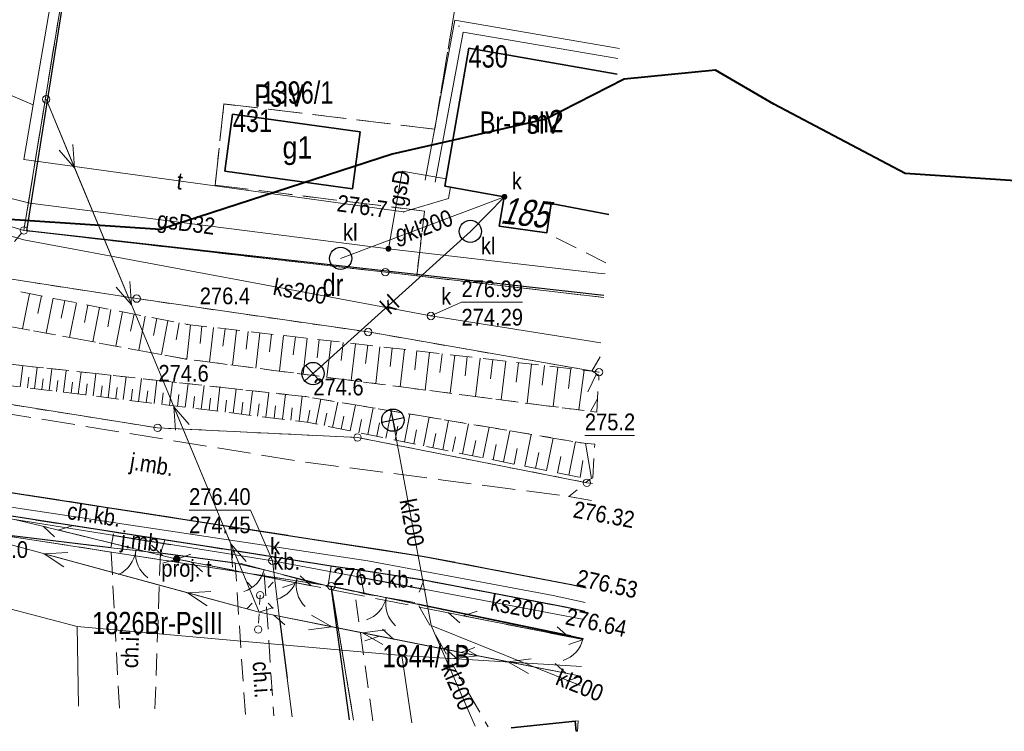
# Model space of a CAD drawing. Header units: metres. Extents: x 8377125 to 8377741, y 5529327 to 5529631.
# Tile 11 of 150: x 8377449 to 8377515, y 5529329 to 5529377. Entities that reach past the tile are written whole.
import ezdxf
from ezdxf.enums import TextEntityAlignment as Align

# ---------------------------------------------------------------- set-up
doc = ezdxf.new("R2010")
doc.units = ezdxf.units.M
doc.header["$MEASUREMENT"] = 0
for name, pattern in [('0.75_0.75', [1.5, 0.75, -0.75]), ('1.5_0.75', [2.25, 1.5, -0.75]), ('2.25_0.75', [3, 2.25, -0.75]), ('219-1000', [0]), ('egkk-1000', [3, 2.25, -0.75]), ('egug-1000', [1.5, 0.75, -0.75]), ('otob_1000', [0]), ('otof_1000', [0]), ('suep_nn_1000', [0]), ('supp_1000', [1.25, 0.625, -0.625]), ('sutp_1000', [0])]:
    doc.linetypes.add(name, pattern=pattern)
doc.layers.get('0').update_dxf_attribs({"color": 2})
for name, color, linetype in [('!granica', 2, 'Continuous'), ('000 Inne (niezydentyfikowane)', 7, 'Continuous'), ('brama', 7, 'Continuous'), ('chodnik', 7, 'Continuous'), ('chodnik-Atr17', 7, 'Continuous'), ('furtka', 7, 'Continuous'), ('gazowe urządzenie techniczne', 7, 'Continuous'), ('gazowe urządzenie techniczne-Atr17', 7, 'Continuous'), ('kanalizacyjne urządzenie techniczne', 7, 'Continuous'), ('kanalizacyjne urządzenie techniczne-Atr17', 7, 'Continuous'), ('krawężnik', 7, 'Continuous'), ('latarnia', 7, 'Continuous'), ('obszar utwardzony', 7, 'Continuous'), ('obszar utwardzony-Atr17', 7, 'Continuous'), ('obudowa ochronna przewodu', 7, 'Continuous'), ('ogrodzenie trwałe', 7, 'Continuous'), ('osadnik  szambo', 7, 'Continuous'), ('osadnik  szambo-Atr17', 7, 'Continuous'), ('rzędna-Atr3', 7, 'Continuous'), ('rów melioracyjny (poligon)', 7, 'Continuous'), ('studnia kanalizacyjna', 7, 'Continuous'), ('studnia kanalizacyjna-Atr17', 7, 'Continuous'), ('wylot kanału', 7, 'Continuous'), ('ściana oporowa (linia)', 7, 'Continuous')]:
    doc.layers.add(name, color=color, linetype=linetype)
for name, color, linetype, lineweight in [('202-punkt graniczny', 7, 'Continuous', 0), ('210-oznaczenie konturu użytku gruntowego', 7, 'Continuous', 0), ('211-numer działki ewidencyjnej', 7, 'Continuous', 0), ('217-kontur klasyfikacyjny', 7, 'Continuous', 0), ('218-kontur użytku gruntowego', 7, 'Continuous', 0), ('219-działka ewidencyjna', 7, 'Continuous', 0), ('238-Punkt adresowy budynku', 7, 'Continuous', 0), ('312-budynek ewidencyjny', 7, 'Continuous', 0), ('312-oznaczenie budynku ewidencyjnego', 7, 'Continuous', 0), ('312-oznaczenie budynku ewidencyjnego-Atr117', 7, 'Continuous', 0), ('352-schody', 7, 'Continuous', 0), ('jezdnia', 7, 'Continuous', 0), ('jezdnia-Atr17', 7, 'Continuous', 0), ('pikieta naturalna', 7, 'Continuous', 0), ('pikieta naturalna-Atr2', 7, 'Continuous', 0), ('pikieta sztuczna', 7, 'Continuous', 0), ('pikieta sztuczna-Atr2', 7, 'Continuous', 0), ('przewód elektroenergetyczny niskiego napięcia', 7, 'Continuous', 0), ('przewód gazowy', 7, 'Continuous', 0), ('przewód gazowy-Atr1', 7, 'Continuous', 0), ('przewód kanalizacyjny', 7, 'Continuous', 0), ('przewód kanalizacyjny-Atr1', 7, 'Continuous', 0), ('przewód telekomunikacyjny napowietrzny', 7, 'Continuous', 0), ('przewód telekomunikacyjny napowietrzny - ob. projektowany', 7, 'Continuous', 0), ('przewód telekomunikacyjny podziemny', 7, 'Continuous', 0), ('przewód telekomunikacyjny podziemny-Atr1', 7, 'Continuous', 0), ('rzędna', 7, 'Continuous', 0), ('rzędna-Atr2', 7, 'Continuous', 0), ('skarpa nieumocniona', 7, 'Continuous', 0), ('słup przewodów napowietrznych', 7, 'Continuous', 0), ('słupek telekomunikacyjny - ob. projektowany', 7, 'Continuous', 0), ('słupek telekomunikacyjny - ob. projektowany-Atr17', 7, 'Continuous', 0)]:
    doc.layers.add(name, color=color, linetype=linetype, lineweight=lineweight)
doc.styles.get("Standard").update_dxf_attribs({"font": 'Working1250.shx', "width": 0.75})
doc.linetypes.add('902-1000', pattern='A,5,0,[1,ksztalty.shx,S=1,R=0,X=0,Y=0],5', length=10)

# ---------------------------------------------------------------- blocks, each defined once
blk = doc.blocks.new('US15')
at = {"color": 0, "linetype": 'Continuous', "lineweight": 13}
blk.add_circle((0, 0), 0.25, dxfattribs=at)
blk = doc.blocks.new('PW01')
at = {"linetype": 'Continuous', "lineweight": 13}
h = blk.add_hatch(color=0, dxfattribs=at)
edge = h.paths.add_edge_path()
edge.add_arc((0, 0), 0.045, 0, 360)
blk = doc.blocks.new('SM01')
at = {"color": 0, "linetype": 'Continuous', "lineweight": 13}
for p, q in [((-0.53, 0.531), (-0.883, 0.884)), ((0.531, 0.531), (0.884, 0.884)), ((-0.53, -0.53), (-0.883, -0.883)), ((0.531, -0.53), (0.884, -0.883))]:
    blk.add_line(p, q, dxfattribs=at)
blk.add_circle((0, 0), 0.25, dxfattribs=at)
blk = doc.blocks.new('SUKE')
at = {"color": 0, "linetype": 'Continuous'}
for p, q in [((0, 0.75), (0, -0.75)), ((-0.75, 0), (0.75, 0))]:
    blk.add_line(p, q, dxfattribs=at)
blk.add_circle((-0.001, -0.001), 0.75, dxfattribs=at)
blk = doc.blocks.new('SUKM')
at = {"color": 0, "linetype": 'Continuous'}
blk.add_circle((0, 0), 0.75, dxfattribs=at)
blk = doc.blocks.new('US25')
at = {"linetype": 'Continuous', "lineweight": 0}
h = blk.add_hatch(color=0, dxfattribs=at)
edge = h.paths.add_edge_path()
edge.add_arc((0, 0), 0.2, 0, 360)
blk = doc.blocks.new('SUEP1')
at = {"color": 0, "linetype": 'Continuous'}
for p, q in [((0, 0), (5, 0)), ((5, 0), (3.5, 0.5)), ((5, 0), (3.5, -0.5)), ((5, 0), (15, 0)), ((15, 0), (13.5, 0.5)), ((15, 0), (13.5, -0.5))]:
    blk.add_line(p, q, dxfattribs=at)
blk = doc.blocks.new('SM05')
at = {"color": 0, "linetype": 'Continuous', "lineweight": 13}
blk.add_circle((0, 0), 0.25, dxfattribs=at)
blk = doc.blocks.new('OK04')
at = {"color": 0, "linetype": 'Continuous', "lineweight": 0}
blk.add_arc((2, 0), 2, 120, 180, dxfattribs=at)
blk = doc.blocks.new('OK02')
at = {"color": 0, "linetype": 'Continuous', "lineweight": 0}
for centre, start, end in [((-2, 0), 0, 60), ((2, 0), 120, 180)]:
    blk.add_arc(centre, 2, start, end, dxfattribs=at)
blk = doc.blocks.new('SUTP')
at = {"color": 0, "linetype": 'Continuous'}
for p, q in [((0, 0), (0.866, 0.5)), ((0, 0), (9.232, 0)), ((1.866, -0.5), (1, 0)), ((7.366, -0.5), (8.232, 0)), ((9.232, 0), (8.366, 0.5))]:
    blk.add_line(p, q, dxfattribs=at)
blk = doc.blocks.new('US09')
at = {"linetype": 'Continuous', "lineweight": 0}
h = blk.add_hatch(color=0, dxfattribs=at)
edge = h.paths.add_edge_path()
edge.add_arc((0, 0), 0.25, 0, 360)
blk = doc.blocks.new('202')
at = {"color": 0, "linetype": 'Continuous', "lineweight": 0}
blk.add_circle((0, 0), 0.25, dxfattribs=at)

msp = doc.modelspace()

# ---------------------------------------------------------------- linework, layer by layer
at = {"layer": '!granica', "color": 1, "lineweight": 40}
msp.add_lwpolyline([(8377519.861, 5529365.853), (8377508.703, 5529366.6), (8377499.844, 5529371.268), (8377495.922, 5529373.568), (8377489.767, 5529372.961), (8377484.492, 5529370.258), (8377474.144, 5529367.893), (8377458.52, 5529362.826), (8377444.318, 5529363.776), (8377435.324, 5529366.416), (8377425.586, 5529373.181), (8377419.5, 5529373.588), (8377411.316, 5529373.117), (8377406.448, 5529376.499), (8377402.526, 5529378.799)], dxfattribs=at)
at = {"layer": '000 Inne (niezydentyfikowane)', "color": 7, "linetype": 'Continuous', "lineweight": 13}
for p, q in [((8377449.72, 5529358.5), (8377449.25, 5529356.13)), ((8377450.51, 5529358.35), (8377450.28, 5529357.16)), ((8377451.3, 5529358.19), (8377450.84, 5529355.84)), ((8377452.08, 5529358.04), (8377451.85, 5529356.86)), ((8377452.87, 5529357.89), (8377452.41, 5529355.55)), ((8377453.65, 5529357.73), (8377453.42, 5529356.57)), ((8377454.43, 5529357.58), (8377453.97, 5529355.26)), ((8377455.2, 5529357.43), (8377454.98, 5529356.27)), ((8377455.97, 5529357.28), (8377455.52, 5529354.97)), ((8377456.75, 5529357.13), (8377456.52, 5529355.98)), ((8377457.51, 5529356.98), (8377457.07, 5529354.69)), ((8377458.28, 5529356.83), (8377458.06, 5529355.69)), ((8377459.04, 5529356.68), (8377458.6, 5529354.4)), ((8377459.8, 5529356.53), (8377459.58, 5529355.4)), ((8377460.56, 5529356.4), (8377460.3, 5529354.09)), ((8377461.33, 5529356.31), (8377461.2, 5529355.15)), ((8377462.1, 5529356.23), (8377461.83, 5529353.89)), ((8377462.88, 5529356.14), (8377462.74, 5529354.96)), ((8377463.66, 5529356.05), (8377463.39, 5529353.69)), ((8377464.44, 5529355.96), (8377464.31, 5529354.77)), ((8377465.23, 5529355.87), (8377464.96, 5529353.49)), ((8377466.02, 5529355.77), (8377465.88, 5529354.58)), ((8377466.82, 5529355.68), (8377466.54, 5529353.28)), ((8377467.62, 5529355.59), (8377467.48, 5529354.39)), ((8377468.42, 5529355.5), (8377468.14, 5529353.08)), ((8377469.22, 5529355.41), (8377469.08, 5529354.19)), ((8377470.03, 5529355.31), (8377469.75, 5529352.87)), ((8377470.85, 5529355.22), (8377470.71, 5529353.99)), ((8377471.67, 5529355.12), (8377471.38, 5529352.66)), ((8377472.49, 5529355.03), (8377472.34, 5529353.79)), ((8377473.31, 5529354.93), (8377473.03, 5529352.44)), ((8377474.14, 5529354.84), (8377474, 5529353.59)), ((8377474.98, 5529354.74), (8377474.69, 5529352.23)), ((8377475.81, 5529354.65), (8377475.67, 5529353.38)), ((8377476.65, 5529354.55), (8377476.36, 5529352.01)), ((8377477.5, 5529354.45), (8377477.35, 5529353.18)), ((8377478.35, 5529354.35), (8377478.05, 5529351.79)), ((8377479.2, 5529354.26), (8377479.05, 5529352.97)), ((8377480.06, 5529354.16), (8377479.76, 5529351.57)), ((8377480.92, 5529354.06), (8377480.77, 5529352.76)), ((8377481.79, 5529353.96), (8377481.48, 5529351.34)), ((8377482.66, 5529353.86), (8377482.5, 5529352.54)), ((8377483.53, 5529353.76), (8377483.23, 5529351.12)), ((8377449.09, 5529352.22), (8377449.26, 5529353.65)), ((8377450.05, 5529352.1), (8377450.23, 5529353.55)), ((8377451.03, 5529351.98), (8377451.21, 5529353.44)), ((8377452.01, 5529351.86), (8377452.19, 5529353.33)), ((8377453, 5529351.74), (8377453.19, 5529353.22)), ((8377454, 5529351.61), (8377454.19, 5529353.11)), ((8377484.41, 5529353.66), (8377484.25, 5529352.33)), ((8377485.29, 5529353.55), (8377484.98, 5529350.89)), ((8377486.18, 5529353.45), (8377486.02, 5529352.11)), ((8377487.07, 5529353.35), (8377486.71, 5529350.67)), ((8377487.91, 5529353.1), (8377487.31, 5529351.88)), ((8377449.57, 5529352.16), (8377449.66, 5529352.88)), ((8377450.54, 5529352.04), (8377450.63, 5529352.77)), ((8377451.52, 5529351.92), (8377451.61, 5529352.65)), ((8377452.51, 5529351.8), (8377452.6, 5529352.54)), ((8377453.5, 5529351.67), (8377453.59, 5529352.42)), ((8377455.01, 5529351.49), (8377455.2, 5529353)), ((8377456.03, 5529351.36), (8377456.22, 5529352.89)), ((8377457.06, 5529351.24), (8377457.25, 5529352.78)), ((8377458.1, 5529351.11), (8377458.29, 5529352.67)), ((8377459.15, 5529350.98), (8377459.34, 5529352.55)), ((8377460.2, 5529350.85), (8377460.4, 5529352.44)), ((8377454.51, 5529351.55), (8377454.6, 5529352.3)), ((8377455.52, 5529351.43), (8377455.62, 5529352.19)), ((8377456.55, 5529351.3), (8377456.64, 5529352.07)), ((8377457.58, 5529351.17), (8377457.68, 5529351.95)), ((8377458.62, 5529351.04), (8377458.72, 5529351.83)), ((8377461.27, 5529350.72), (8377461.47, 5529352.32)), ((8377462.35, 5529350.59), (8377462.54, 5529352.2)), ((8377463.43, 5529350.45), (8377463.63, 5529352.08)), ((8377464.53, 5529350.32), (8377464.73, 5529351.96)), ((8377465.63, 5529350.18), (8377465.84, 5529351.84)), ((8377466.75, 5529350.04), (8377466.95, 5529351.72)), ((8377459.67, 5529350.91), (8377459.77, 5529351.7)), ((8377460.74, 5529350.78), (8377460.83, 5529351.58)), ((8377461.81, 5529350.65), (8377461.91, 5529351.46)), ((8377462.89, 5529350.52), (8377462.99, 5529351.33)), ((8377463.98, 5529350.38), (8377464.08, 5529351.2)), ((8377465.08, 5529350.25), (8377465.18, 5529351.07)), ((8377467.87, 5529349.91), (8377468.08, 5529351.59)), ((8377468.99, 5529349.72), (8377469.33, 5529351.4)), ((8377470.13, 5529349.49), (8377470.48, 5529351.2)), ((8377487.979, 5529351.417), (8377487.49, 5529350.57)), ((8377466.19, 5529350.11), (8377466.29, 5529350.95)), ((8377467.31, 5529349.97), (8377467.41, 5529350.82)), ((8377468.43, 5529349.83), (8377468.6, 5529350.66)), ((8377469.56, 5529349.61), (8377469.73, 5529350.45)), ((8377471.3, 5529349.25), (8377471.66, 5529351.01)), ((8377472.5, 5529349.01), (8377472.86, 5529350.81)), ((8377473.72, 5529348.77), (8377474.09, 5529350.6)), ((8377474.96, 5529348.51), (8377475.34, 5529350.39)), ((8377470.71, 5529349.37), (8377470.89, 5529350.24)), ((8377471.9, 5529349.13), (8377472.07, 5529350.02)), ((8377473.1, 5529348.89), (8377473.29, 5529349.8)), ((8377476.24, 5529348.25), (8377476.63, 5529350.17)), ((8377477.55, 5529347.99), (8377477.94, 5529349.95)), ((8377478.88, 5529347.72), (8377479.29, 5529349.73)), ((8377474.34, 5529348.64), (8377474.52, 5529349.57)), ((8377475.6, 5529348.38), (8377475.79, 5529349.33)), ((8377476.89, 5529348.12), (8377477.09, 5529349.09)), ((8377480.25, 5529347.44), (8377480.67, 5529349.5)), ((8377481.65, 5529347.16), (8377482.07, 5529349.26)), ((8377478.21, 5529347.86), (8377478.41, 5529348.85)), ((8377479.56, 5529347.58), (8377479.77, 5529348.6)), ((8377483.08, 5529346.87), (8377483.51, 5529349.02)), ((8377484.54, 5529346.58), (8377484.98, 5529348.77)), ((8377486.03, 5529346.27), (8377486.49, 5529348.52)), ((8377487.56, 5529346.04), (8377487.17, 5529348.42)), ((8377480.94, 5529347.3), (8377481.15, 5529348.34)), ((8377482.36, 5529347.02), (8377482.57, 5529348.08)), ((8377483.8, 5529346.73), (8377484.02, 5529347.81)), ((8377485.28, 5529346.43), (8377485.51, 5529347.54)), ((8377486.8, 5529346.12), (8377486.99, 5529347.27))]:
    msp.add_line(p, q, dxfattribs=at)
at = {"layer": '217-kontur klasyfikacyjny', "color": 3, "linetype": 'egkk-1000', "lineweight": 18, "flags": 128}
for points in [[(8377452.81, 5529384.06), (8377449.33, 5529362.76)], [(8377477.01, 5529369.59), (8377479.02, 5529381.63)], [(8377462.21, 5529365.82), (8377462.81, 5529371.29)], [(8377462.81, 5529371.29), (8377477.01, 5529369.59)], [(8377476.32, 5529364.07), (8377462.21, 5529365.82)], [(8377475.8, 5529359.7), (8377476.32, 5529364.07)], [(8377449.33, 5529362.76), (8377473.68, 5529359.95)], [(8377473.68, 5529359.95), (8377475.8, 5529359.7)], [(8377475.8, 5529359.7), (8377488.393, 5529358.247)], [(8377470.04, 5529338.79), (8377445.35, 5529342.62)], [(8377471.536, 5529329.772), (8377470.04, 5529338.79)]]:
    msp.add_lwpolyline(points, dxfattribs=at)
at = {"layer": '218-kontur użytku gruntowego', "color": 3, "linetype": 'egug-1000', "lineweight": 18, "flags": 128}
for points in [[(8377449.33, 5529362.76), (8377452.81, 5529384.06)], [(8377479.02, 5529381.63), (8377477.01, 5529369.59)], [(8377462.81, 5529371.29), (8377462.21, 5529365.82)], [(8377477.01, 5529369.59), (8377462.81, 5529371.29)], [(8377462.21, 5529365.82), (8377476.32, 5529364.07)], [(8377476.32, 5529364.07), (8377475.8, 5529359.7)], [(8377446.75, 5529359.75), (8377449.33, 5529362.76)], [(8377473.68, 5529359.95), (8377449.33, 5529362.76)], [(8377446.75, 5529359.75), (8377456.93, 5529358.17)], [(8377475.8, 5529359.7), (8377473.68, 5529359.95)], [(8377475.8, 5529359.7), (8377488.393, 5529358.247)], [(8377456.93, 5529358.17), (8377472.52, 5529355.92)], [(8377472.52, 5529355.92), (8377488.07, 5529353.21)], [(8377488.07, 5529353.21), (8377488.087, 5529353.207)], [(8377458.34, 5529349.46), (8377446.49, 5529351.34)], [(8377471.8, 5529348.81), (8377458.34, 5529349.46)], [(8377487.25, 5529345.76), (8377471.8, 5529348.81)], [(8377487.632, 5529345.703), (8377487.25, 5529345.76)], [(8377470.04, 5529338.79), (8377445.35, 5529342.62)], [(8377470.04, 5529338.79), (8377471.536, 5529329.772)], [(8377486.997, 5529335.22), (8377470.04, 5529338.79)]]:
    msp.add_lwpolyline(points, dxfattribs=at)
at = {"layer": '219-działka ewidencyjna', "color": 7, "linetype": '219-1000', "lineweight": 18, "flags": 128}
for points in [[(8377452.81, 5529384.06), (8377449.33, 5529362.76)], [(8377449.33, 5529362.76), (8377423.62, 5529370.65)], [(8377473.68, 5529359.95), (8377449.33, 5529362.76)], [(8377456.93, 5529358.17), (8377446.75, 5529359.75)], [(8377488.393, 5529358.25), (8377473.68, 5529359.95)], [(8377472.52, 5529355.92), (8377456.93, 5529358.17)], [(8377488.07, 5529353.21), (8377472.52, 5529355.92)], [(8377488.087, 5529353.207), (8377488.07, 5529353.21)], [(8377458.34, 5529349.46), (8377446.49, 5529351.34)], [(8377471.8, 5529348.81), (8377458.34, 5529349.46)], [(8377487.25, 5529345.76), (8377471.8, 5529348.81)], [(8377487.632, 5529345.703), (8377487.25, 5529345.76)], [(8377470.04, 5529338.79), (8377445.35, 5529342.62)], [(8377486.997, 5529335.22), (8377470.04, 5529338.79)], [(8377471.536, 5529329.772), (8377470.04, 5529338.79)]]:
    msp.add_lwpolyline(points, dxfattribs=at)
at = {"layer": '312-budynek ewidencyjny', "color": 7, "linetype": 'Continuous', "lineweight": 35, "flags": 128}
for points in [[(8377477.68, 5529365.74), (8377479.31, 5529375.04)], [(8377479.31, 5529375.04), (8377489.305, 5529373.287)], [(8377462.86, 5529366.76), (8377463.38, 5529370.59)], [(8377463.38, 5529370.59), (8377471.98, 5529369.42)], [(8377471.98, 5529369.42), (8377471.46, 5529365.56)], [(8377471.46, 5529365.56), (8377462.86, 5529366.76)], [(8377481.69, 5529365.03), (8377477.68, 5529365.74)], [(8377481.35, 5529363.06), (8377481.69, 5529365.03)], [(8377484.84, 5529364.58), (8377484.55, 5529362.6)], [(8377488.732, 5529363.844), (8377484.84, 5529364.58)], [(8377484.55, 5529362.6), (8377481.35, 5529363.06)], [(8377482.149, 5529329.236), (8377486.46, 5529329.7)], [(8377486.46, 5529329.7), (8377486.535, 5529329.014)]]:
    msp.add_lwpolyline(points, dxfattribs=at)
at = {"layer": '352-schody', "color": 7, "linetype": 'Continuous', "lineweight": 18, "flags": 128}
msp.add_lwpolyline([(8377486.62, 5529329.01), (8377486.54, 5529329.01), (8377486.46, 5529329.7), (8377486.66, 5529329.72)], close=True, dxfattribs=at)
msp.add_lwpolyline([(8377486.62, 5529329.01), (8377486.54, 5529329.01), (8377486.46, 5529329.7), (8377486.66, 5529329.72)], close=True, dxfattribs=at)
at = {"layer": 'brama', "color": 7, "linetype": 'otob_1000', "lineweight": 18, "flags": 128}
for points in [[(8377458.53, 5529341.01), (8377455.2, 5529341.37)], [(8377469.96, 5529338.78), (8377465.51, 5529339.89)], [(8377475.87, 5529337.58), (8377471.61, 5529338.46)]]:
    msp.add_lwpolyline(points, dxfattribs=at)
at = {"layer": 'chodnik', "color": 7, "linetype": '1.5_0.75', "lineweight": 18, "flags": 128}
for points in [[(8377373.14, 5529374.17), (8377376.04, 5529374.16), (8377382.64, 5529369.9), (8377391.2, 5529364.89), (8377399.1, 5529360.76), (8377406.32, 5529357.3), (8377412.73, 5529354.53), (8377417.41, 5529352.72), (8377424.97, 5529350.27), (8377429.84, 5529348.86), (8377433.33, 5529347.99), (8377443.04, 5529345.94), (8377476.29, 5529340.8), (8377486.19, 5529338.9), (8377487.206, 5529338.679)], [(8377487.11, 5529337.084), (8377485.8, 5529337.37), (8377476.28, 5529339.19), (8377471.95, 5529339.88), (8377470.03, 5529340.14), (8377463.41, 5529341.19), (8377458.83, 5529341.9), (8377455.4, 5529342.43), (8377445.86, 5529343.91), (8377442.69, 5529344.4), (8377442.27, 5529344.49), (8377434.01, 5529346.24), (8377432.95, 5529346.46), (8377429.33, 5529347.35), (8377429.13, 5529347.41), (8377424.46, 5529348.74), (8377420.15, 5529350.16), (8377416.85, 5529351.25), (8377412.24, 5529353.05), (8377405.76, 5529355.79), (8377398.52, 5529359.3), (8377390.55, 5529363.44), (8377381.9, 5529368.48), (8377373.14, 5529374.17)], [(8377488.534, 5529360.574), (8377484.55, 5529362.6), (8377484.84, 5529364.58), (8377488.732, 5529363.844)], [(8377455.767, 5529330.568), (8377455.2, 5529341.37), (8377458.53, 5529341.01)], [(8377458.53, 5529341.01), (8377458.161, 5529330.447)], [(8377463.56, 5529340.35), (8377465.51, 5529339.89), (8377466.168, 5529330.043)], [(8377464.25, 5529330.139), (8377463.56, 5529340.35)], [(8377471.61, 5529338.46), (8377472.26, 5529338.27), (8377475.66, 5529337.68), (8377475.87, 5529337.58), (8377480.596, 5529329.314)], [(8377472.838, 5529329.706), (8377471.61, 5529338.46)]]:
    msp.add_lwpolyline(points, dxfattribs=at)
at = {"layer": 'furtka', "color": 7, "linetype": 'otof_1000', "lineweight": 18, "flags": 128}
for points in [[(8377465.51, 5529339.89), (8377463.56, 5529340.35)], [(8377487, 5529335.271), (8377486.18, 5529335.45)]]:
    msp.add_lwpolyline(points, dxfattribs=at)
at = {"layer": 'jezdnia', "color": 7, "linetype": '2.25_0.75', "lineweight": 18, "flags": 128}
for points in [[(8377281.146, 5529485.414), (8377287.84, 5529474.21), (8377293.17, 5529465.59), (8377300.13, 5529453.65), (8377302.36, 5529450.7), (8377313.76, 5529432.26), (8377317.47, 5529428.58), (8377324.72, 5529419.77), (8377334.2, 5529410.46), (8377344.61, 5529401.57), (8377357.36, 5529393.01), (8377365.4, 5529387.49), (8377379.62, 5529378.07), (8377387.9, 5529373.05), (8377397.57, 5529367.7), (8377407.8, 5529362.76), (8377428.12, 5529355.03), (8377439.38, 5529351.86), (8377468.09, 5529347.18), (8377486.05, 5529344.84), (8377487.563, 5529344.566)], [(8377488.075, 5529353.003), (8377487.58, 5529353.29), (8377488.151, 5529354.254)], [(8377487.206, 5529338.679), (8377486.19, 5529338.9), (8377476.29, 5529340.8), (8377443.04, 5529345.94)], [(8377487.563, 5529344.566), (8377486.05, 5529344.84), (8377487.44, 5529345.99), (8377487.655, 5529346.085)]]:
    msp.add_lwpolyline(points, dxfattribs=at)
msp.add_lwpolyline([(8377458.83, 5529341.9), (8377458.53, 5529341.01), (8377455.2, 5529341.37), (8377455.4, 5529342.43)], close=True, dxfattribs=at)
at = {"layer": 'krawężnik', "color": 7, "linetype": 'Continuous', "lineweight": 25, "flags": 128}
for points in [[(8377399.1, 5529360.76), (8377406.32, 5529357.3), (8377412.73, 5529354.53), (8377417.41, 5529352.72), (8377424.97, 5529350.27), (8377429.84, 5529348.86), (8377433.33, 5529347.99), (8377443.04, 5529345.94), (8377476.29, 5529340.8), (8377486.19, 5529338.9), (8377487.206, 5529338.679)], [(8377487.11, 5529337.084), (8377485.8, 5529337.37), (8377476.28, 5529339.19), (8377471.95, 5529339.88), (8377470.03, 5529340.14), (8377463.41, 5529341.19), (8377442.69, 5529344.4), (8377432.95, 5529346.46), (8377429.33, 5529347.35), (8377424.46, 5529348.74), (8377416.85, 5529351.25), (8377412.24, 5529353.05), (8377405.76, 5529355.79), (8377398.52, 5529359.3)]]:
    msp.add_lwpolyline(points, dxfattribs=at)
at = {"layer": 'obszar utwardzony', "color": 7, "linetype": '2.25_0.75', "lineweight": 18, "flags": 128}
for points in [[(8377463.41, 5529341.19), (8377470.03, 5529340.14), (8377469.81, 5529338.75), (8377463.36, 5529340.47)], [(8377471.95, 5529339.88), (8377476.28, 5529339.19), (8377475.66, 5529337.68), (8377472.26, 5529338.27)]]:
    msp.add_lwpolyline(points, close=True, dxfattribs=at)
at = {"layer": 'obudowa ochronna przewodu', "color": 7, "linetype": 'Continuous', "lineweight": 25, "flags": 128}
for points in [[(8377455.3, 5529342.23), (8377459.23, 5529341.6)], [(8377471.99, 5529339.39), (8377476.4, 5529338.56)], [(8377466.56, 5529336.6), (8377467.07, 5529332.6)]]:
    msp.add_lwpolyline(points, dxfattribs=at)
at = {"layer": 'ogrodzenie trwałe', "color": 7, "linetype": '902-1000', "lineweight": 25, "flags": 128}
for points in [[(8377488.4, 5529358.37), (8377449.54, 5529362.74), (8377452.9, 5529383.96), (8377476.52, 5529380.68), (8377489.7, 5529379.804)], [(8377455.2, 5529341.37), (8377445.54, 5529342.55), (8377445.28, 5529331.097)], [(8377463.56, 5529340.35), (8377458.53, 5529341.01)], [(8377471.267, 5529329.785), (8377470.04, 5529338.79), (8377471.61, 5529338.46)], [(8377486.18, 5529335.45), (8377475.87, 5529337.58)]]:
    msp.add_lwpolyline(points, dxfattribs=at)
at = {"layer": 'pikieta naturalna-Atr2', "color": 7, "flags": 128}
msp.add_lwpolyline([(8377487.12, 5529348.95), (8377490.466, 5529348.95)], dxfattribs=at)
at = {"layer": 'przewód elektroenergetyczny niskiego napięcia', "color": 1, "linetype": 'suep_nn_1000', "lineweight": 18, "flags": 128}
for points in [[(8377450.83, 5529371.6), (8377465.18, 5529337.03)], [(8377410.79, 5529351.83), (8377465.18, 5529337.03)], [(8377465.18, 5529337.03), (8377410.79, 5529351.83)], [(8377465.18, 5529337.03), (8377486.845, 5529332.722)]]:
    msp.add_lwpolyline(points, dxfattribs=at)
at = {"layer": 'przewód gazowy', "color": 40, "linetype": 'Continuous', "lineweight": 18, "flags": 128}
for points in [[(8377486.884, 5529333.371), (8377474.78, 5529334.12), (8377452.92, 5529336.07), (8377445.38, 5529338.04), (8377414.46, 5529348.67), (8377413.3, 5529349.12), (8377398.22, 5529354.88), (8377386.95, 5529361.02), (8377368.05, 5529369.9), (8377358.01, 5529376.53)], [(8377439.84, 5529367.08), (8377449.74, 5529364.61), (8377473.89, 5529361.53)], [(8377473.89, 5529361.53), (8377474.81, 5529366.75), (8377477.77, 5529366.24)], [(8377473.89, 5529361.53), (8377488.22, 5529359.87), (8377488.489, 5529359.835)], [(8377452.92, 5529336.07), (8377453.005, 5529330.707)], [(8377474.78, 5529334.12), (8377475.466, 5529329.573)]]:
    msp.add_lwpolyline(points, dxfattribs=at)
at = {"layer": 'przewód kanalizacyjny', "color": 34, "linetype": 'Continuous', "lineweight": 18, "flags": 128}
for points in [[(8377488.207, 5529355.183), (8377476.75, 5529357), (8377449.33, 5529362.14), (8377419.53, 5529370.81), (8377377.81, 5529395.61), (8377374.37, 5529397.66), (8377356.52, 5529408.27), (8377328.08, 5529441.98), (8377308.64, 5529469.19), (8377307.85, 5529471.19), (8377306.2, 5529475.39), (8377297.63, 5529497.2), (8377294.8, 5529503.81), (8377290.74, 5529507.88), (8377282.018, 5529516.632)], [(8377372.13, 5529372.21), (8377381.66, 5529369.71), (8377388.67, 5529365.47), (8377399.25, 5529359.72), (8377407.19, 5529355.88), (8377417.7, 5529351.67), (8377431.07, 5529347.36), (8377441.09, 5529345.28), (8377447.73, 5529344.23), (8377472.5, 5529340.49), (8377484.99, 5529338.17), (8377487.147, 5529337.699)], [(8377468.81, 5529353.12), (8377479.41, 5529362.7), (8377481.7, 5529365.03)], [(8377470.67, 5529360.88), (8377481.7, 5529365.03)], [(8377487.077, 5529336.55), (8377476.4, 5529338.56), (8377471.99, 5529339.39), (8377466.07, 5529340.51), (8377459.23, 5529341.6), (8377455.3, 5529342.23), (8377446.02, 5529343.72), (8377442.13, 5529344.34), (8377428.29, 5529346.56), (8377424.67, 5529347.82), (8377419.92, 5529349.48), (8377415.98, 5529350.86), (8377388.49, 5529363.3)], [(8377476.76, 5529336.14), (8377474.19, 5529349.98)], [(8377467.403, 5529329.98), (8377467.07, 5529332.6), (8377466.56, 5529336.6), (8377466.07, 5529340.51)], [(8377479.74, 5529329.357), (8377476.76, 5529336.14)], [(8377476.76, 5529336.14), (8377486.807, 5529332.099)]]:
    msp.add_lwpolyline(points, dxfattribs=at)
at = {"layer": 'przewód telekomunikacyjny napowietrzny', "color": 30, "linetype": 'sutp_1000', "lineweight": 18, "flags": 128}
msp.add_lwpolyline([(8377465.18, 5529337.03), (8377486.845, 5529332.722)], dxfattribs=at)
at = {"layer": 'przewód telekomunikacyjny napowietrzny - ob. projektowany', "color": 30, "linetype": '2.25_0.75', "lineweight": 18, "flags": 128}
for points in [[(8377459.63, 5529340.62), (8377413.98, 5529351.78)], [(8377486.995, 5529335.193), (8377459.63, 5529340.62)]]:
    msp.add_lwpolyline(points, dxfattribs=at)
at = {"layer": 'przewód telekomunikacyjny podziemny', "color": 30, "linetype": 'Continuous', "lineweight": 18, "flags": 128}
for points in [[(8377457.55, 5529393.17), (8377455.7, 5529384.97), (8377452.34, 5529385.13), (8377449.95, 5529371.23)], [(8377449.95, 5529371.23), (8377440.29, 5529375.34)], [(8377478.07, 5529365.67), (8377477.94, 5529364.92), (8377474.91, 5529364.01), (8377449.34, 5529367.54), (8377449.95, 5529371.23)]]:
    msp.add_lwpolyline(points, dxfattribs=at)
at = {"layer": 'rzędna-Atr2', "color": 7, "flags": 128}
for points in [[(8377476.75, 5529357), (8377478.81, 5529357.92), (8377482.914, 5529357.92)], [(8377466.07, 5529340.51), (8377464.59, 5529343.92), (8377460.462, 5529343.92)]]:
    msp.add_lwpolyline(points, dxfattribs=at)
at = {"layer": 'rów melioracyjny (poligon)', "color": 7, "linetype": '0.75_0.75', "lineweight": 18, "flags": 128}
msp.add_lwpolyline([(8377487.793, 5529348.35), (8377486.85, 5529348.46), (8377468.3, 5529351.57), (8377440.26, 5529354.64), (8377428.75, 5529357.34), (8377399.37, 5529369.63), (8377400.74, 5529371.94), (8377407.42, 5529368.02), (8377433.42, 5529358.5), (8377443.61, 5529357.17), (8377460.24, 5529354.1), (8377486.38, 5529350.71), (8377487.924, 5529350.518)], dxfattribs=at)
at = {"layer": 'skarpa nieumocniona', "color": 7, "linetype": '1.5_0.75', "lineweight": 18, "flags": 128}
for points in [[(8377411.08, 5529371.89), (8377434.67, 5529361.57), (8377443.82, 5529359.65), (8377460.33, 5529356.43), (8377487.58, 5529353.29), (8377488.07, 5529353), (8377487.92, 5529350.52), (8377486.38, 5529350.71), (8377460.24, 5529354.1), (8377443.61, 5529357.17), (8377433.42, 5529358.5), (8377407.42, 5529368.02), (8377400.74, 5529371.94), (8377402.43, 5529374.81)], [(8377428.75, 5529357.34), (8377440.26, 5529354.64), (8377468.3, 5529351.57), (8377486.85, 5529348.46), (8377487.79, 5529348.35), (8377487.66, 5529346.09), (8377487.44, 5529345.99), (8377468.4, 5529349.84), (8377439.56, 5529353.39), (8377428.4, 5529356.08), (8377398.53, 5529368.19), (8377399.37, 5529369.63)]]:
    msp.add_lwpolyline(points, close=True, dxfattribs=at)
at = {"layer": 'słup przewodów napowietrznych', "color": 7, "linetype": 'supp_1000', "lineweight": 18, "flags": 128}
msp.add_lwpolyline([(8377465.25, 5529338.18), (8377465.11, 5529335.87)], dxfattribs=at)
at = {"layer": 'ściana oporowa (linia)', "lineweight": 18}
for p, q in [((8377476.356, 5529366.144), (8377478.359, 5529376.934)), ((8377478.359, 5529376.934), (8377489.449, 5529375.032)), ((8377477.044, 5529366.016), (8377478.921, 5529376.126)), ((8377478.921, 5529376.126), (8377489.331, 5529374.342))]:
    msp.add_line(p, q, dxfattribs=at)

# ---------------------------------------------------------------- block references
at = {"layer": '202-punkt graniczny', "color": 7, "linetype": 'Continuous', "lineweight": 18}
for p in [(8377449.33, 5529362.76), (8377473.68, 5529359.95), (8377456.93, 5529358.17), (8377472.52, 5529355.92), (8377488.07, 5529353.21), (8377458.34, 5529349.46), (8377471.8, 5529348.81), (8377487.25, 5529345.76), (8377470.04, 5529338.79)]:
    msp.add_blockref('202', p, dxfattribs=at)
at = {"layer": 'brama', "color": 7, "linetype": 'Continuous', "lineweight": 18}
for p, rotation in [((8377456.865, 5529341.19), 173.83), ((8377467.735, 5529339.335), 165.994), ((8377473.74, 5529338.02), 168.328)]:
    msp.add_blockref('OK02', p, dxfattribs=dict(at, rotation=rotation))
at = {"layer": 'furtka', "color": 7, "linetype": 'Continuous', "lineweight": 18}
for p, rotation in [((8377465.51, 5529339.89), 166.727), ((8377487, 5529335.271), 167.686)]:
    msp.add_blockref('OK04', p, dxfattribs=dict(at, rotation=rotation))
at = {"layer": 'gazowe urządzenie techniczne', "color": 40, "linetype": 'Continuous', "lineweight": 18}
for rotation in [216.368, 58.183]:
    msp.add_blockref('US25', (8377473.89, 5529361.53), dxfattribs=dict(at, rotation=rotation))
at = {"layer": 'kanalizacyjne urządzenie techniczne', "color": 34, "linetype": 'Continuous', "lineweight": 18, "rotation": 123.057}
msp.add_blockref('US25', (8377481.7, 5529365.03), dxfattribs=at)
at = {"layer": 'latarnia', "color": 7, "linetype": 'Continuous', "lineweight": 18}
msp.add_blockref('SM01', (8377465.25, 5529338.18), dxfattribs=at)
at = {"layer": 'osadnik  szambo', "color": 34, "linetype": 'Continuous', "lineweight": 18}
for p in [(8377479.41, 5529362.7), (8377470.67, 5529360.88)]:
    msp.add_blockref('SUKM', p, dxfattribs=at)
at = {"layer": 'pikieta naturalna', "color": 7, "linetype": 'Continuous', "lineweight": 13}
for p in [(8377478.64, 5529376.53), (8377460.33, 5529356.43), (8377460.24, 5529354.1), (8377468.3, 5529351.57), (8377486.85, 5529348.46), (8377469.96, 5529338.78)]:
    msp.add_blockref('PW01', p, dxfattribs=at)
at = {"layer": 'pikieta sztuczna', "color": 7, "linetype": 'Continuous', "lineweight": 13}
for p in [(8377486.05, 5529344.84), (8377486.19, 5529338.9), (8377485.8, 5529337.37)]:
    msp.add_blockref('PW01', p, dxfattribs=at)
at = {"layer": 'przewód elektroenergetyczny niskiego napięcia', "color": 1, "linetype": 'Continuous', "lineweight": 18}
for p, rotation in [((8377450.83, 5529371.6), 292.5429999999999), ((8377465.18, 5529337.03), 112.543), ((8377465.18, 5529337.03), 164.778), ((8377465.18, 5529337.03), 348.754), ((8377486.845, 5529332.722), 168.754)]:
    msp.add_blockref('SUEP1', p, dxfattribs=dict(at, rotation=rotation))
at = {"layer": 'przewód telekomunikacyjny napowietrzny', "color": 30, "linetype": 'Continuous', "lineweight": 18}
for p, rotation in [((8377465.18, 5529337.03), 348.754), ((8377486.845, 5529332.722), 168.754)]:
    msp.add_blockref('SUTP', p, dxfattribs=dict(at, rotation=rotation))
at = {"layer": 'przewód telekomunikacyjny napowietrzny - ob. projektowany', "color": 30, "linetype": 'Continuous', "lineweight": 18}
for p, rotation in [((8377459.63, 5529340.62), 166.262), ((8377459.63, 5529340.62), 348.783), ((8377486.995, 5529335.193), 168.783)]:
    msp.add_blockref('SUTP', p, dxfattribs=dict(at, rotation=rotation))
at = {"layer": 'rzędna', "color": 30, "linetype": 'Continuous', "lineweight": 18}
msp.add_blockref('PW01', (8377474.91, 5529364.01), dxfattribs=at)
at = {"layer": 'rzędna', "color": 34, "linetype": 'Continuous', "lineweight": 18}
for p in [(8377476.75, 5529357), (8377466.07, 5529340.51)]:
    msp.add_blockref('PW01', p, dxfattribs=at)
at = {"layer": 'studnia kanalizacyjna', "color": 34, "linetype": 'Continuous', "lineweight": 18}
for p in [(8377476.75, 5529357), (8377466.07, 5529340.51)]:
    msp.add_blockref('US15', p, dxfattribs=at)
at = {"layer": 'słup przewodów napowietrznych', "color": 7, "linetype": 'Continuous', "lineweight": 18}
for name, p in [('US15', (8377450.83, 5529371.6)), ('SM05', (8377465.25, 5529338.18)), ('SM05', (8377465.11, 5529335.87))]:
    msp.add_blockref(name, p, dxfattribs=at)
at = {"layer": 'słupek telekomunikacyjny - ob. projektowany', "color": 30, "linetype": 'Continuous', "lineweight": 18}
msp.add_blockref('US09', (8377459.63, 5529340.62), dxfattribs=at)
at = {"layer": 'wylot kanału', "color": 34, "linetype": 'Continuous', "lineweight": 18}
for p, rotation in [((8377468.81, 5529353.12), 42.02999999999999), ((8377474.19, 5529349.98), 281.802)]:
    msp.add_blockref('SUKE', p, dxfattribs=dict(at, rotation=rotation))

# ---------------------------------------------------------------- texts
at = {"layer": '210-oznaczenie konturu użytku gruntowego', "color": 3, "linetype": 'Continuous', "lineweight": 18, "width": 0.79}
for s, p in [('PsIV', (8377464.87, 5529371.1)), ('Br-PsIV', (8377480.04, 5529369.28)), ('dr', (8377469.45, 5529358.34)), ('Br-PsIII', (8377457.46, 5529335.56)), ('B', (8377478.34, 5529333.33))]:
    msp.add_text(s, height=1.5, dxfattribs=at).set_placement(p)
at = {"layer": '211-numer działki ewidencyjnej', "color": 7, "linetype": 'Continuous', "lineweight": 18, "width": 0.79}
for s, p in [('1396/1', (8377470.18, 5529371.31)), ('1826', (8377457.46, 5529335.56)), ('1844/1', (8377478.34, 5529333.33))]:
    msp.add_text(s, height=1.5, dxfattribs=at).set_placement(p, align=Align.RIGHT)
at = {"layer": '238-Punkt adresowy budynku', "color": 7, "linetype": 'Continuous', "lineweight": 18, "oblique": 15, "width": 0.79}
msp.add_text('185', height=1.8, rotation=353.972, dxfattribs=at).set_placement((8377482.97, 5529363.08), align=Align.CENTER)
at = {"layer": '312-oznaczenie budynku ewidencyjnego', "color": 7, "linetype": 'Continuous', "lineweight": 18, "width": 0.79}
for s, p in [('430', (8377479.29, 5529373.74)), ('431', (8377463.41, 5529369.4))]:
    msp.add_text(s, height=1.5, dxfattribs=at).set_placement(p)
at = {"layer": '312-oznaczenie budynku ewidencyjnego-Atr117', "color": 7, "width": 0.9}
for s, p in [('m2', (8377484.45, 5529370.13)), ('g1', (8377467.76, 5529368.36))]:
    msp.add_text(s, height=1.5, dxfattribs=at).set_placement(p, align=Align.MIDDLE_CENTER)
at = {"layer": 'chodnik-Atr17', "color": 7, "width": 0.9}
for s, rotation, p in [('ch.kb.', 351.193, (8377452.19, 5529343.33)), ('ch.kb.', 351.193, (8377452.19, 5529343.33)), ('ch.i.', 88.001, (8377457.01, 5529333.25)), ('ch.i.', 88.001, (8377457.01, 5529333.25)), ('ch.i.', 273.865, (8377464.73, 5529333.69)), ('ch.i.', 273.865, (8377464.73, 5529333.69))]:
    msp.add_text(s, height=1.125, rotation=rotation, dxfattribs=at).set_placement(p)
at = {"layer": 'gazowe urządzenie techniczne-Atr17', "color": 40, "width": 0.9}
msp.add_text('g', height=1.125, dxfattribs=at).set_placement((8377474.39, 5529362.03))
msp.add_text('g', height=1.125, dxfattribs=at).set_placement((8377474.39, 5529362.03))
at = {"layer": 'jezdnia-Atr17', "color": 7, "width": 0.9}
for rotation, p in [(350.741, (8377456.42, 5529346.67)), (350.741, (8377456.42, 5529346.67)), (350.741, (8377456.42, 5529346.67)), (350.741, (8377456.42, 5529346.67)), (353.83, (8377455.83, 5529341.4))]:
    msp.add_text('j.mb.', height=1.125, rotation=rotation, dxfattribs=at).set_placement(p)
at = {"layer": 'kanalizacyjne urządzenie techniczne-Atr17', "color": 34, "width": 0.9}
msp.add_text('k', height=1.125, dxfattribs=at).set_placement((8377482.2, 5529365.53))
at = {"layer": 'obszar utwardzony-Atr17', "color": 7, "width": 0.9}
for p in [(8377466.13, 5529339.9), (8377473.81, 5529338.69)]:
    msp.add_text('kb.', height=1.125, dxfattribs=at).set_placement(p)
at = {"layer": 'osadnik  szambo-Atr17', "color": 34, "width": 0.9}
msp.add_text('kl', height=1.125, dxfattribs=at).set_placement((8377470.83, 5529362.08))
msp.add_text('kl', height=1.125, dxfattribs=at).set_placement((8377480.12, 5529362.29), align=Align.TOP_LEFT)
at = {"layer": 'pikieta naturalna-Atr2', "color": 7, "width": 0.9}
for s, p in [('276.4', (8377461.18, 5529357.79)), ('274.6', (8377468.83, 5529351.65)), ('276.6', (8377470.16, 5529338.88))]:
    msp.add_text(s, height=1.125, dxfattribs=at).set_placement(p)
msp.add_text('274.6', height=1.125, dxfattribs=at).set_placement((8377460.09, 5529353.7), align=Align.TOP_CENTER)
msp.add_text('275.2', height=1.125, dxfattribs=at).set_placement((8377487.12, 5529348.961), align=Align.BOTTOM_LEFT)
msp.add_text('276.0', height=1.125, dxfattribs=at).set_placement((8377446.22, 5529341.82), align=Align.TOP_LEFT)
at = {"layer": 'pikieta sztuczna-Atr2', "color": 7, "width": 0.9}
for s, rotation, p in [('276.32', 349.735, (8377486.47, 5529344.54)), ('276.64', 347.698, (8377485.98, 5529337.33))]:
    msp.add_text(s, height=1.125, rotation=rotation, dxfattribs=at).set_placement(p, align=Align.TOP_LEFT)
msp.add_text('276.53', height=1.125, rotation=347.706, dxfattribs=at).set_placement((8377486.48, 5529338.84))
at = {"layer": 'przewód gazowy-Atr1', "color": 40, "width": 0.9}
for s, rotation, p in [('gsD', 80.004, (8377474.4, 5529364.43)), ('gsD32', 352.732, (8377458.32, 5529363.52))]:
    msp.add_text(s, height=1.125, rotation=rotation, dxfattribs=at).set_placement(p, align=Align.MIDDLE_LEFT)
at = {"layer": 'przewód kanalizacyjny-Atr1', "color": 34, "width": 0.9}
for s, rotation, p in [('kl200', 20.618, (8377475.11, 5529362.55)), ('ks200', 349.383, (8377466.16, 5529358.99)), ('kl', 42.106, (8377473.61, 5529357.45)), ('kl200', 280.52, (8377475.18, 5529344.67)), ('ks200', 349.336, (8377480.8, 5529337.73)), ('kl200', 293.719, (8377477.92, 5529333.49)), ('kl200', 338.088, (8377485.28, 5529332.71))]:
    msp.add_text(s, height=1.125, rotation=rotation, dxfattribs=at).set_placement(p, align=Align.MIDDLE_LEFT)
at = {"layer": 'przewód telekomunikacyjny podziemny-Atr1', "color": 30, "width": 0.9}
msp.add_text('t', height=1.125, rotation=352.14, dxfattribs=at).set_placement((8377459.65, 5529366.12), align=Align.MIDDLE_LEFT)
at = {"layer": 'rzędna-Atr2', "color": 30, "width": 0.9}
msp.add_text('276.7', height=1.125, rotation=352.14, dxfattribs=at).set_placement((8377473.8, 5529364.16), align=Align.MIDDLE_RIGHT)
at = {"layer": 'rzędna-Atr2', "color": 34, "width": 0.9}
for s, p in [('276.99', (8377478.81, 5529357.931)), ('276.40', (8377460.462, 5529343.931))]:
    msp.add_text(s, height=1.125, dxfattribs=at).set_placement(p, align=Align.BOTTOM_LEFT)
at = {"layer": 'rzędna-Atr3', "color": 34, "width": 0.9}
for s, p in [('274.29', (8377478.81, 5529356.019)), ('274.45', (8377460.462, 5529342.019))]:
    msp.add_text(s, height=1.125, dxfattribs=at).set_placement(p, align=Align.BOTTOM_LEFT)
at = {"layer": 'studnia kanalizacyjna-Atr17', "color": 34, "width": 0.9}
for p in [(8377477.44, 5529357.76), (8377465.92, 5529340.93)]:
    msp.add_text('k', height=1.125, dxfattribs=at).set_placement(p)
at = {"layer": 'słupek telekomunikacyjny - ob. projektowany-Atr17', "color": 30, "width": 0.9}
msp.add_text('proj. t', height=1.125, dxfattribs=at).set_placement((8377458.59, 5529339.43))

doc.saveas('drawing.dxf')
